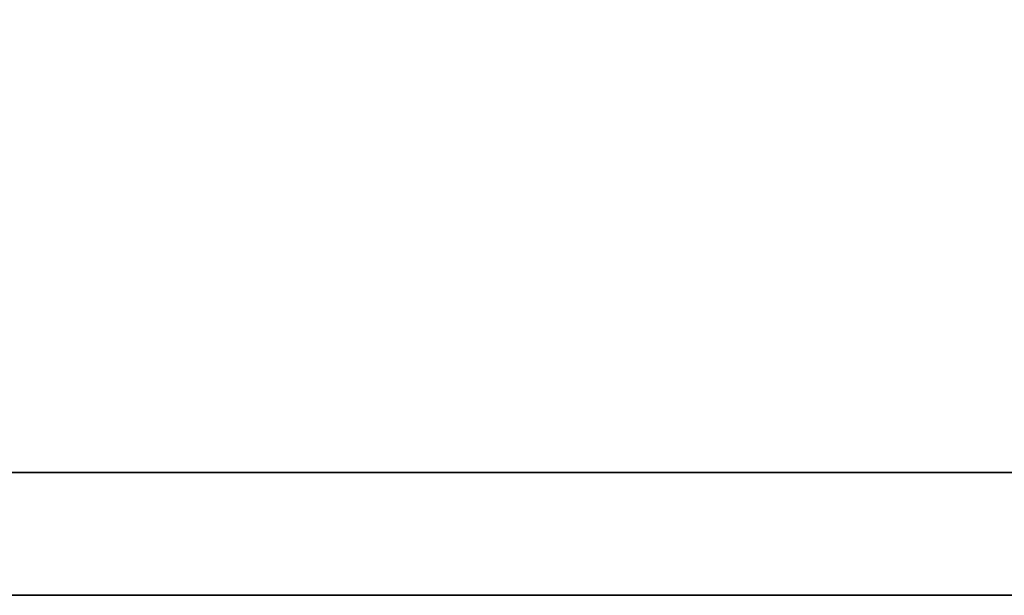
# Model space of a CAD drawing. Header units: inches. Extents: x 23 to 1568, y 65 to 954.
# Tile 24 of 48: x 194.355 to 195.28, y 119.486 to 120.027. Entities that reach past the tile are written whole.
import ezdxf

# ---------------------------------------------------------------- set-up
doc = ezdxf.new("R2010")
doc.units = ezdxf.units.IN
doc.header["$LTSCALE"] = 0.8
doc.layers.add('DIM', color=4, linetype='Continuous')
doc.layers.add('layer 1', color=7, linetype='Continuous')

# ---------------------------------------------------------------- blocks, each defined once
blk = doc.blocks.new('TBI MOTION logo(完整正式版)')
at = {"layer": 'layer 1', "color": 22, "lineweight": 35}
blk.add_open_spline([(75.90875, -9.47875), (75.90875, -9.47875), (75.90875, -12.28625), (75.90875, -12.28625), (75.90875, -12.28625), (75.90875, -12.28625), (75.90875, -12.47875), (75.90875, -12.47875), (75.90875, -12.47875), (75.90875, -12.47875), (75.71625, -12.47875), (75.71625, -12.47875), (75.71625, -12.47875), (75.71625, -12.47875), (-88.32875, -12.47875), (-88.32875, -12.47875), (-88.32875, -12.47875), (-88.32875, -12.47875), (-88.32875, -13.29375), (-88.32875, -13.29375), (-88.32875, -13.29375), (-88.32875, -13.29375), (82.89125, -13.29375), (82.89125, -13.29375), (82.89125, -13.29375), (82.89125, -13.29375), (75.90875, -9.47875), (75.90875, -9.47875)], degree=3, knots=[0, 0, 0, 0, 0.1428571, 0.1428571, 0.1428571, 0.1428571, 0.2857143, 0.2857143, 0.2857143, 0.2857143, 0.4285714, 0.4285714, 0.4285714, 0.4285714, 0.5714286, 0.5714286, 0.5714286, 0.5714286, 0.7142857, 0.7142857, 0.7142857, 0.7142857, 0.8571429, 0.8571429, 0.8571429, 0.8571429, 1, 1, 1, 1], dxfattribs=at)

msp = doc.modelspace()

# ---------------------------------------------------------------- block references
at = {"layer": 'DIM', "xscale": 0.141750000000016, "yscale": 0.1417499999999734, "zscale": 0.14175}
msp.add_blockref('TBI MOTION logo(完整正式版)', (203.96589, 121.3706), dxfattribs=at)

doc.saveas('drawing.dxf')
